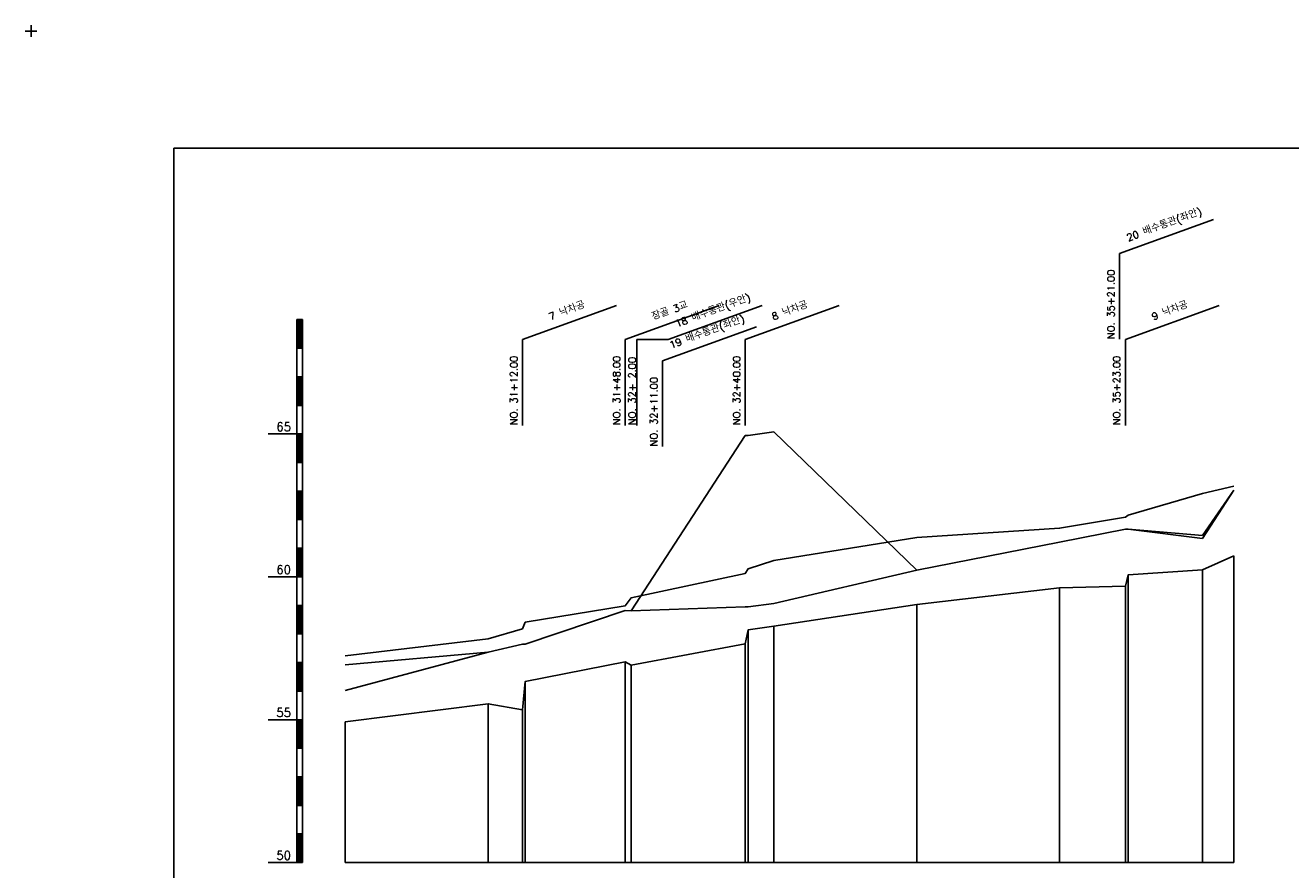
# Model space of a CAD drawing. Extents: x -1678 to -991, y -19 to 1917.
# Tile 8 of 9: x -1678 to -1235, y 1622 to 1917. Entities that reach past the tile are written whole.
import ezdxf
from ezdxf.enums import TextEntityAlignment as Align

# ---------------------------------------------------------------- set-up
doc = ezdxf.new("R2010")
doc.units = 0
doc.header["$LTSCALE"] = 5
doc.linetypes.add('CENTER', pattern=[50.8, 31.75, -6.35, 6.35, -6.35])
doc.linetypes.add('PHANTOMX2', pattern=[127, 63.5, -12.7, 12.7, -12.7, 12.7, -12.7])
for name, color, linetype in [('6', 2, 'CONTINUOUS'), ('7', 3, 'CONTINUOUS'), ('8', 1, 'CONTINUOUS'), ('BOX', 5, 'CONTINUOUS'), ('DT1', 3, 'CONTINUOUS'), ('LT1', 4, 'CONTINUOUS'), ('ST1', 7, 'CONTINUOUS')]:
    doc.layers.add(name, color=color, linetype=linetype)
doc.styles.add('GHS', font='ROMANS.shx', dxfattribs={"bigfont": 'GHS.shx'})

msp = doc.modelspace()

# ---------------------------------------------------------------- linework, layer by layer
at = {"layer": '6', "linetype": 'CENTER'}
msp.add_lwpolyline([(-1565.9, 1684.32), (-1515.9, 1697.72), (-1503.9, 1700.52), (-1502.9, 1700.52), (-1467.9, 1712.32), (-1465.9, 1712.22), (-1425.9, 1713.62), (-1424.9, 1713.62), (-1415.9, 1714.82), (-1365.9, 1726.42), (-1315.9, 1736.22), (-1292.9, 1740.82), (-1291.9, 1740.82), (-1265.9, 1737.52), (-1254.9, 1754.42)], dxfattribs=at)
at = {"layer": '7', "linetype": 'PHANTOMX2'}
msp.add_lwpolyline([(-1565.9, 1693.32), (-1515.9, 1697.72), (-1503.9, 1700.52), (-1502.9, 1700.52), (-1467.9, 1712.32), (-1465.9, 1712.22), (-1425.9, 1773.62), (-1424.9, 1773.62), (-1415.9, 1774.82), (-1365.9, 1726.42), (-1315.9, 1736.22), (-1292.9, 1740.82), (-1291.9, 1740.82), (-1265.9, 1738.52), (-1254.9, 1754.42)], dxfattribs=at)
at = {"layer": '8', "linetype": 'CONTINUOUS'}
msp.add_lwpolyline([(-1565.9, 1696.42), (-1515.9, 1702.42), (-1503.9, 1705.92), (-1502.9, 1708.22), (-1467.9, 1714.02), (-1465.9, 1716.72), (-1425.9, 1725.32), (-1424.9, 1726.92), (-1415.9, 1729.82), (-1365.9, 1737.92), (-1315.9, 1741.12), (-1292.9, 1745.02), (-1291.9, 1745.72), (-1265.9, 1753.22), (-1254.9, 1755.82)], dxfattribs=at)
at = {"layer": 'BOX'}
msp.add_lwpolyline([(-1625.9, 1474.12), (-1025.9, 1474.12), (-1025.9, 1874.12), (-1625.9, 1874.12), (-1625.9, 1474.12)], dxfattribs=at)
at = {"layer": 'DT1', "linetype": 'CONTINUOUS'}
msp.add_line((-1463.9, 1807.12), (-1452.85, 1807.12), dxfattribs=at)
at = {"layer": 'LT1', "linetype": 'CONTINUOUS'}
for p, q in [((-1294.9, 1837.25), (-1262.01, 1849.22)), ((-1294.9, 1807.25), (-1294.9, 1837.25)), ((-1503.9, 1807.12), (-1471.01, 1819.09)), ((-1467.9, 1807.12), (-1435.01, 1819.09)), ((-1452.85, 1807.12), (-1419.96, 1819.09)), ((-1425.9, 1807.12), (-1393.01, 1819.09)), ((-1292.9, 1807.12), (-1260.01, 1819.09)), ((-1454.9, 1799.67), (-1422.01, 1811.64)), ((-1503.9, 1777.12), (-1503.9, 1807.12)), ((-1467.9, 1777.12), (-1467.9, 1807.12)), ((-1463.9, 1777.12), (-1463.9, 1807.12)), ((-1425.9, 1777.12), (-1425.9, 1807.12)), ((-1292.9, 1777.12), (-1292.9, 1807.12)), ((-1454.9, 1769.67), (-1454.9, 1799.67))]:
    msp.add_line(p, q, dxfattribs=at)
at = {"layer": 'LT1'}
for p, q in [((-1582.9, 1624.12), (-1582.9, 1814.12)), ((-1582.9, 1814.12), (-1580.9, 1814.12)), ((-1582.4, 1813.92), (-1582.4, 1804.32)), ((-1581.9, 1813.92), (-1581.9, 1804.32)), ((-1581.4, 1813.92), (-1581.4, 1804.32)), ((-1580.9, 1624.12), (-1580.9, 1814.12)), ((-1582.9, 1804.12), (-1580.9, 1804.12)), ((-1582.9, 1794.12), (-1580.9, 1794.12)), ((-1582.4, 1793.92), (-1582.4, 1784.32)), ((-1581.9, 1793.92), (-1581.9, 1784.32)), ((-1581.4, 1793.92), (-1581.4, 1784.32)), ((-1582.9, 1784.12), (-1580.9, 1784.12)), ((-1592.9, 1774.12), (-1582.9, 1774.12)), ((-1582.9, 1774.12), (-1580.9, 1774.12)), ((-1582.4, 1773.92), (-1582.4, 1764.32)), ((-1581.9, 1773.92), (-1581.9, 1764.32)), ((-1581.4, 1773.92), (-1581.4, 1764.32)), ((-1582.9, 1764.12), (-1580.9, 1764.12)), ((-1582.9, 1754.12), (-1580.9, 1754.12)), ((-1582.4, 1753.92), (-1582.4, 1744.32)), ((-1581.9, 1753.92), (-1581.9, 1744.32)), ((-1581.4, 1753.92), (-1581.4, 1744.32)), ((-1582.9, 1744.12), (-1580.9, 1744.12)), ((-1582.9, 1734.12), (-1580.9, 1734.12)), ((-1582.4, 1733.92), (-1582.4, 1724.32)), ((-1581.9, 1733.92), (-1581.9, 1724.32)), ((-1581.4, 1733.92), (-1581.4, 1724.32)), ((-1254.9, 1624.12), (-1254.9, 1731.42)), ((-1592.9, 1724.12), (-1582.9, 1724.12)), ((-1582.9, 1724.12), (-1580.9, 1724.12)), ((-1291.9, 1624.12), (-1291.9, 1724.82)), ((-1265.9, 1624.12), (-1265.9, 1726.52)), ((-1315.9, 1624.12), (-1315.9, 1720.22)), ((-1292.9, 1624.12), (-1292.9, 1720.82)), ((-1582.9, 1714.12), (-1580.9, 1714.12)), ((-1582.4, 1713.92), (-1582.4, 1704.32)), ((-1581.9, 1713.92), (-1581.9, 1704.32)), ((-1581.4, 1713.92), (-1581.4, 1704.32)), ((-1365.9, 1624.12), (-1365.9, 1714.42)), ((-1424.9, 1624.12), (-1424.9, 1705.62)), ((-1415.9, 1624.12), (-1415.9, 1706.82)), ((-1582.9, 1704.12), (-1580.9, 1704.12)), ((-1425.9, 1624.12), (-1425.9, 1700.62)), ((-1582.9, 1694.12), (-1580.9, 1694.12)), ((-1582.4, 1693.92), (-1582.4, 1684.32)), ((-1581.9, 1693.92), (-1581.9, 1684.32)), ((-1581.4, 1693.92), (-1581.4, 1684.32)), ((-1467.9, 1624.12), (-1467.9, 1694.32)), ((-1465.9, 1624.12), (-1465.9, 1693.22)), ((-1502.9, 1624.12), (-1502.9, 1687.52)), ((-1582.9, 1684.12), (-1580.9, 1684.12)), ((-1515.9, 1624.12), (-1515.9, 1679.72)), ((-1592.9, 1674.12), (-1582.9, 1674.12)), ((-1582.9, 1674.12), (-1580.9, 1674.12)), ((-1503.9, 1624.12), (-1503.9, 1677.52)), ((-1582.4, 1673.92), (-1582.4, 1664.32)), ((-1581.9, 1673.92), (-1581.9, 1664.32)), ((-1581.4, 1673.92), (-1581.4, 1664.32)), ((-1565.9, 1624.12), (-1565.9, 1673.32)), ((-1582.9, 1664.12), (-1580.9, 1664.12)), ((-1582.9, 1654.12), (-1580.9, 1654.12)), ((-1582.4, 1653.92), (-1582.4, 1644.32)), ((-1581.9, 1653.92), (-1581.9, 1644.32)), ((-1581.4, 1653.92), (-1581.4, 1644.32)), ((-1582.9, 1644.12), (-1580.9, 1644.12)), ((-1582.9, 1634.12), (-1580.9, 1634.12)), ((-1582.4, 1633.92), (-1582.4, 1624.32)), ((-1581.9, 1633.92), (-1581.9, 1624.32)), ((-1581.4, 1633.92), (-1581.4, 1624.32)), ((-1592.9, 1624.12), (-1582.9, 1624.12)), ((-1582.9, 1624.12), (-1580.9, 1624.12)), ((-1565.9, 1624.12), (-1254.9, 1624.12))]:
    msp.add_line(p, q, dxfattribs=at)
msp.add_lwpolyline([(-1565.9, 1673.32), (-1515.9, 1679.72), (-1503.9, 1677.52), (-1502.9, 1687.52), (-1467.9, 1694.32), (-1465.9, 1693.22), (-1425.9, 1700.62), (-1424.9, 1705.62), (-1415.9, 1706.82), (-1365.9, 1714.42), (-1315.9, 1720.22), (-1292.9, 1720.82), (-1291.9, 1724.82), (-1265.9, 1726.52), (-1254.9, 1731.42)], dxfattribs=at)
at = {"layer": 'ST1'}
for p, q in [((-1677.9, 1915.12), (-1673.9, 1915.12)), ((-1675.9, 1913.12), (-1675.9, 1917.12))]:
    msp.add_line(p, q, dxfattribs=at)

# ---------------------------------------------------------------- texts
at = {"layer": 'DT1', "linetype": 'CONTINUOUS', "style": 'GHS'}
for s, p in [('20 배수통관(좌안)', (-1278.9, 1846.24)), ('7 낙차공', (-1487.9, 1816.11)), ('장골 3교', (-1451.9, 1816.11)), ('18 배수통관(우안)', (-1436.85, 1816.11)), ('8 낙차공', (-1409.9, 1816.11)), ('9 낙차공', (-1276.9, 1816.11)), ('19 배수통관(좌안)', (-1438.9, 1808.66))]:
    msp.add_text(s, height=2.5, rotation=20, dxfattribs=at).set_placement(p, align=Align.CENTER)
for s, p in [('NO. 35+21.00 ', (-1296.65, 1807.37)), ('NO. 31+12.00 ', (-1505.65, 1777.25)), ('NO. 31+48.00 ', (-1469.65, 1777.25)), ('NO. 32+ 2.00 ', (-1464.24, 1777.25)), ('NO. 32+40.00 ', (-1427.65, 1777.25)), ('NO. 35+23.00 ', (-1294.65, 1777.25)), ('NO. 32+11.00 ', (-1456.65, 1769.8))]:
    msp.add_text(s, height=2.5, rotation=90, dxfattribs=at).set_placement(p)
at = {"layer": 'DT1', "style": 'GHS'}
for s, p in [('65', (-1584.9, 1775.12)), ('60', (-1584.9, 1725.12)), ('55', (-1584.9, 1675.12)), ('50', (-1584.9, 1625.12))]:
    msp.add_text(s, height=3, dxfattribs=at).set_placement(p, align=Align.RIGHT)

doc.saveas('drawing.dxf')
